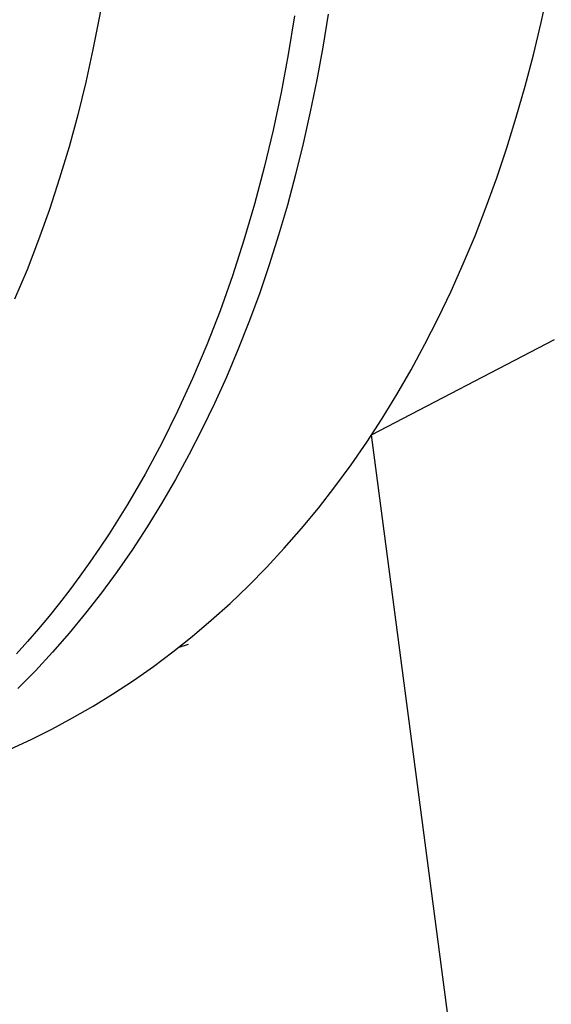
# Model space of a CAD drawing. Header units: millimetres. Extents: x -2637 to -1637, y 678 to 1678.
# Tile 20 of 256: x -2406.6 to -2398.42, y 1024.05 to 1039.2. Entities that reach past the tile are written whole.
import ezdxf

# ---------------------------------------------------------------- set-up
doc = ezdxf.new("R2010")
doc.units = ezdxf.units.MM
doc.layers.add('Make2D$B.SHOW mini', color=7, linetype='Continuous', true_color=0x000000)

msp = doc.modelspace()

# ---------------------------------------------------------------- linework, layer by layer
at = {"layer": 'Make2D$B.SHOW mini', "color": 18, "lineweight": -3, "true_color": 0x000000}
for points in [[(-2405.199, 1047.862), (-2405.082, 1046.728), (-2405.006, 1045.628), (-2404.968, 1044.551), (-2404.962, 1044.012), (-2404.967, 1043.474), (-2404.981, 1042.937), (-2405.006, 1042.401), (-2405.04, 1041.868), (-2405.085, 1041.337), (-2405.141, 1040.809), (-2405.208, 1040.285), (-2405.285, 1039.764), (-2405.373, 1039.249), (-2405.473, 1038.738), (-2405.584, 1038.233), (-2405.706, 1037.734), (-2405.839, 1037.242), (-2405.984, 1036.757), (-2406.14, 1036.279), (-2406.307, 1035.811), (-2406.486, 1035.35), (-2406.676, 1034.9)], [(-2406.746, 1027.978), (-2406.423, 1028.127), (-2406.102, 1028.287), (-2405.784, 1028.458), (-2405.468, 1028.639), (-2405.156, 1028.831), (-2404.847, 1029.035), (-2404.542, 1029.249), (-2404.241, 1029.475), (-2403.944, 1029.712), (-2403.652, 1029.96), (-2403.364, 1030.219), (-2403.081, 1030.49), (-2402.803, 1030.772), (-2402.531, 1031.066), (-2402.265, 1031.37), (-2402.004, 1031.686), (-2401.75, 1032.013), (-2401.502, 1032.351), (-2401.261, 1032.701), (-2401.026, 1033.061), (-2400.799, 1033.431), (-2400.579, 1033.813), (-2400.366, 1034.205), (-2400.162, 1034.607), (-2399.965, 1035.02), (-2399.776, 1035.442), (-2399.596, 1035.874), (-2399.424, 1036.316), (-2399.261, 1036.766), (-2399.106, 1037.226), (-2398.961, 1037.695), (-2398.824, 1038.172), (-2398.697, 1038.657), (-2398.578, 1039.15), (-2398.47, 1039.65)], [(-2402.373, 1039.253), (-2402.469, 1038.661), (-2402.579, 1038.075), (-2402.702, 1037.496), (-2402.838, 1036.924), (-2402.987, 1036.36), (-2403.151, 1035.804), (-2403.328, 1035.257), (-2403.518, 1034.72), (-2403.722, 1034.194), (-2403.939, 1033.678), (-2404.17, 1033.175), (-2404.414, 1032.683), (-2404.671, 1032.205), (-2404.942, 1031.739), (-2405.224, 1031.288), (-2405.371, 1031.068), (-2405.52, 1030.851), (-2405.672, 1030.638), (-2405.828, 1030.429), (-2405.986, 1030.224), (-2406.147, 1030.023), (-2406.312, 1029.826), (-2406.479, 1029.632), (-2406.649, 1029.443)], [(-2401.856, 1039.279), (-2401.938, 1038.773), (-2402.029, 1038.272), (-2402.129, 1037.779), (-2402.237, 1037.293), (-2402.355, 1036.814), (-2402.482, 1036.344), (-2402.617, 1035.881), (-2402.761, 1035.427), (-2402.913, 1034.982), (-2403.073, 1034.545), (-2403.242, 1034.118), (-2403.419, 1033.699), (-2403.603, 1033.291), (-2403.795, 1032.892), (-2403.995, 1032.503), (-2404.202, 1032.124), (-2404.416, 1031.755), (-2404.637, 1031.397), (-2404.864, 1031.049), (-2405.098, 1030.711), (-2405.338, 1030.384), (-2405.585, 1030.068), (-2405.837, 1029.762), (-2406.094, 1029.468), (-2406.357, 1029.184), (-2406.625, 1028.911)], [(-2401.187, 1032.811), (-2398.376, 1034.279)], [(-2384.367, 904.948), (-2401.187, 1032.811)], [(-2404.144, 1029.548), (-2404.001, 1029.593)]]:
    msp.add_lwpolyline(points, dxfattribs=at)

doc.saveas('drawing.dxf')
